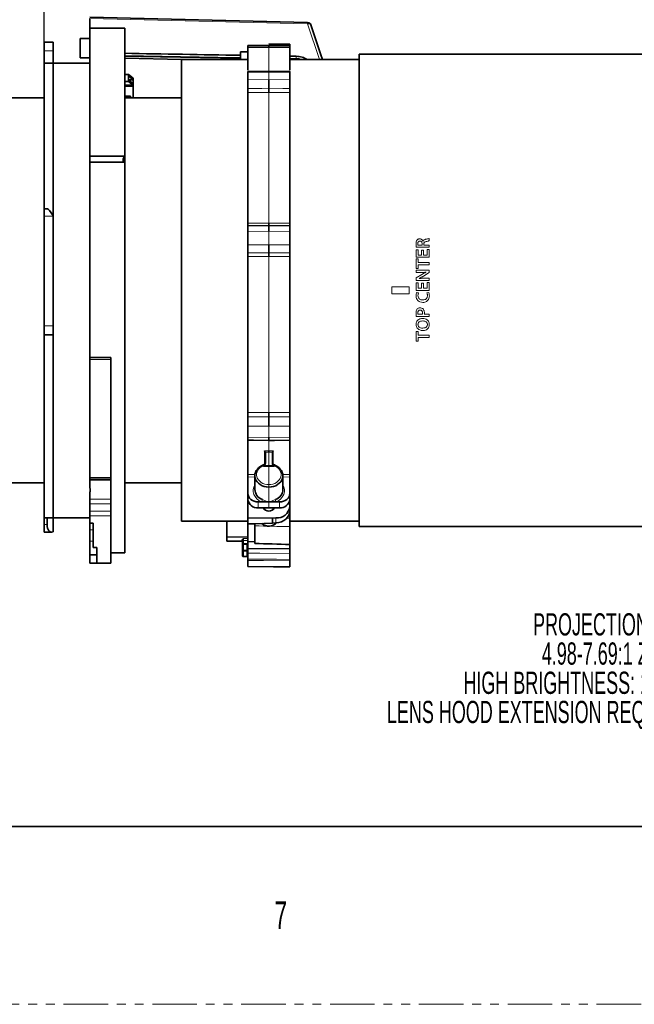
# Model space of a CAD drawing. Header units: millimetres. Extents: x 0 to 1118, y 0 to 864.
# Tile 2 of 96: x 172 to 259, y 0 to 141. Entities that reach past the tile are written whole.
import ezdxf

# ---------------------------------------------------------------- set-up
doc = ezdxf.new("R2010")
doc.units = ezdxf.units.MM
doc.linetypes.add('PHANTOM', pattern=[12.7, 6.35, -1.27, 1.27, -1.27, 1.27, -1.27])
doc.layers.add('ALPHAREV', color=7, linetype='Continuous', lineweight=25)
doc.styles.add('SLDTEXTSTYLE0', font='TXT', dxfattribs={"width": 0.605})
doc.styles.add('SLDTEXTSTYLE1', font='TXT', dxfattribs={"width": 0.6})
doc.dimstyles.new('SLDDIMSTYLE0', dxfattribs={"dimtxt": 3.175, "dimasz": 4.572, "dimexe": 0, "dimexo": 0.0625, "dimgap": 0.79375, "dimtad": 0, "dimtih": 1, "dimtoh": 1, "dimdec": 0, "dimlfac": 2, "dimrnd": 1e-09, "dimzin": 12, "dimdsep": 46, "dimtxsty": 'SLDTEXTSTYLE0', "dimsah": 1, "dimcen": 0.09, "dimadec": 0, "dimazin": 3, "dimtfac": 1, "dimtofl": 0, "dimtmove": 0, "dimatfit": 3, "dimfxl": 1, "dimfrac": 2, "dimtolj": 1, "dimtzin": 12, "dimarcsym": 0})

# ---------------------------------------------------------------- blocks, each defined once
blk = doc.blocks.new('_D_30')
at = {"layer": 'ALPHAREV'}
for p, q in [((174.99, 114.25), (174.99, 176.3)), ((354.18, 177.14), (353.09, 177.14)), ((353.09, 177.14), (353.09, 172.26)), ((365.09, 177.14), (366.19, 177.14)), ((366.19, 177.14), (366.19, 172.26)), ((537.01, 168), (537.01, 176.3)), ((174.99, 174.7), (343.99, 174.7)), ((537.01, 174.7), (368, 174.7)), ((353.09, 172.26), (354.18, 172.26)), ((366.19, 172.26), (365.09, 172.26))]:
    blk.add_line(p, q, dxfattribs=at)
for points in [[(174.99, 174.7), (179.56, 173.94), (179.56, 175.46)], [(537.01, 174.7), (532.44, 175.46), (532.44, 173.94)]]:
    blk.add_solid(points, dxfattribs=at)
at = {"layer": 'ALPHAREV', "char_height": 3.175, "attachment_point": 1, "style": 'SLDTEXTSTYLE0'}
for s, insert in [('724', (344.72, 176.36)), ('28.51', (354.18, 176.36))]:
    blk.add_mtext(s, dxfattribs=dict(at, insert=insert))
blk = doc.blocks.new('_D_31')
at = {"layer": 'ALPHAREV'}
for p, q in [((311.09, 183.39), (310, 183.39)), ((310, 183.39), (310, 178.51)), ((322.01, 183.39), (323.1, 183.39)), ((323.1, 183.39), (323.1, 178.51)), ((88.81, 120.63), (88.81, 182.55)), ((537.01, 168), (537.01, 182.55)), ((88.81, 180.95), (300.91, 180.95)), ((537.01, 180.95), (324.92, 180.95)), ((310, 178.51), (311.09, 178.51)), ((323.1, 178.51), (322.01, 178.51))]:
    blk.add_line(p, q, dxfattribs=at)
for points in [[(88.81, 180.95), (93.38, 180.19), (93.38, 181.71)], [(537.01, 180.95), (532.44, 181.71), (532.44, 180.19)]]:
    blk.add_solid(points, dxfattribs=at)
at = {"layer": 'ALPHAREV', "char_height": 3.175, "attachment_point": 1, "style": 'SLDTEXTSTYLE0'}
for s, insert in [('896', (301.63, 182.61)), ('35.29', (311.09, 182.61))]:
    blk.add_mtext(s, dxfattribs=dict(at, insert=insert))
blk = doc.blocks.new('SW_NOTE_0_12')
at = {"layer": 'ALPHAREV', "color": 0, "char_height": 3.175, "attachment_point": 2, "style": 'SLDTEXTSTYLE0'}
for s, insert in [('PROJECTION LENS', (21.13, 4.09)), ('4.98-7.69:1 ZOOM', (21.1, -0.08)), ('HIGH BRIGHTNESS: 144-109101-XX', (20.81, -4.26)), ('LENS HOOD EXTENSION REQUIRED: 163-167105-XX', (20.44, -8.43))]:
    blk.add_mtext(s, dxfattribs=dict(at, insert=insert))

msp = doc.modelspace()

# ---------------------------------------------------------------- linework, layer by layer
at = {"color": 7, "linetype": 'Continuous', "lineweight": 35}
for p, q in [((212.68, 140.32), (181.54, 141.08)), ((181.54, 140.89), (181.54, 139.53)), ((186.54, 139.53), (181.54, 139.53)), ((181.54, 121.21), (181.54, 139.53)), ((186.54, 121.21), (186.54, 139.53)), ((181.54, 138.02), (180.18, 138.02)), ((180.18, 138.02), (180.18, 135.27)), ((176.29, 137.52), (174.99, 137.52)), ((174.99, 136.27), (174.99, 137.52)), ((176.29, 137.52), (176.29, 136.27)), ((207.14, 137.07), (204.14, 137.04)), ((207.14, 136.8), (204.14, 136.78)), ((204.14, 133.49), (204.14, 136.78)), ((210.14, 137.24), (207.14, 137.27)), ((210.14, 137.04), (207.14, 137.07)), ((210.14, 136.78), (207.14, 136.8)), ((210.14, 137.09), (210.14, 137.21)), ((210.14, 133.53), (210.14, 136.78)), ((174.99, 134.53), (174.99, 136.27)), ((176.29, 134.53), (176.29, 136.27)), ((180.18, 135.27), (181.54, 135.27)), ((186.54, 135.23), (194.7, 135.03)), ((204.14, 136.15), (203.06, 136.14)), ((203.06, 134.99), (203.06, 136.14)), ((210.14, 135.1), (211.05, 135.09)), ((267.76, 135.78), (220.06, 135.78)), ((220.06, 135.78), (220.06, 68.28)), ((176.29, 134.53), (174.99, 134.53)), ((174.99, 113.71), (174.99, 134.53)), ((181.54, 134.53), (176.29, 134.53)), ((176.29, 112.71), (176.29, 134.53)), ((204.14, 135.03), (194.66, 135.03)), ((194.66, 135.03), (194.66, 69.03)), ((220.06, 135.03), (210.14, 135.03)), ((186.54, 132.9), (187.06, 132.9)), ((187.06, 132.9), (187.06, 132.7)), ((187.06, 132.9), (187.76, 132.34)), ((187.06, 132.7), (187.06, 132.11)), ((187.06, 132.7), (187.76, 132.13)), ((187.76, 132.34), (187.76, 132.13)), ((207.14, 133.35), (204.14, 133.32)), ((204.14, 133.17), (204.14, 132.14)), ((210.14, 133.32), (207.14, 133.35)), ((210.14, 133.17), (210.14, 132.14)), ((187.06, 131.9), (186.54, 131.9)), ((186.54, 131.35), (187.75, 131.35)), ((187.75, 131.2), (186.54, 131.2)), ((187.06, 132.13), (187.76, 132.13)), ((187.06, 132.11), (187.06, 131.9)), ((187.76, 131.54), (187.06, 132.11)), ((187.75, 131.35), (187.06, 131.9)), ((187.75, 131.35), (187.75, 131.2)), ((187.75, 131.2), (187.76, 131.19)), ((187.76, 132.13), (187.76, 131.54)), ((187.76, 131.19), (187.76, 131.54)), ((187.76, 131.19), (187.76, 129.53)), ((174.99, 129.53), (133.03, 129.53)), ((186.54, 129.8), (187.34, 129.8)), ((186.54, 129.65), (187.34, 129.65)), ((194.66, 129.53), (186.54, 129.53)), ((187.34, 129.8), (187.34, 129.65)), ((187.34, 129.65), (187.34, 129.53)), ((204.14, 111.63), (204.14, 130.3)), ((210.14, 111.63), (210.14, 130.3)), ((181.54, 121.21), (186.54, 121.21)), ((181.54, 120.35), (181.54, 121.21)), ((186.54, 121.21), (186.54, 120.35)), ((181.54, 92.45), (181.54, 120.35)), ((186.54, 120.35), (181.54, 120.35)), ((186.54, 64.53), (186.54, 120.35)), ((175.47, 113.71), (174.99, 113.71)), ((174.99, 112.65), (174.99, 113.71)), ((174.99, 112.65), (174.99, 96.97)), ((176.29, 112.71), (176.29, 112.65)), ((176.29, 112.65), (176.29, 96.97)), ((207.14, 111.3), (204.14, 111.27)), ((210.14, 111.27), (207.14, 111.3)), ((204.14, 110.47), (204.14, 108.56)), ((210.14, 110.47), (210.14, 108.56)), ((204.14, 84.57), (204.14, 106.88)), ((210.14, 84.57), (210.14, 106.88)), ((174.99, 95.68), (174.99, 96.97)), ((176.29, 96.97), (176.29, 95.68)), ((174.99, 95.68), (176.29, 95.68)), ((174.99, 69.53), (174.99, 95.68)), ((176.29, 69.53), (176.29, 95.68)), ((184.54, 92.45), (181.54, 92.45)), ((181.54, 92.16), (181.54, 92.45)), ((181.54, 92.16), (181.54, 75.24)), ((184.54, 71.31), (184.54, 92.45)), ((204.14, 82.65), (204.14, 81.05)), ((210.14, 82.65), (210.14, 81.05)), ((204.14, 75.7), (204.14, 80.59)), ((210.14, 75.7), (210.14, 80.59)), ((206.63, 78.91), (206.64, 78.85)), ((206.64, 77.31), (206.64, 78.85)), ((207.64, 78.85), (207.64, 78.91)), ((207.64, 77.31), (207.64, 78.85)), ((206.63, 77.26), (206.61, 77.19)), ((206.64, 77.31), (206.63, 77.26)), ((207.14, 77), (207.14, 76.88)), ((207.65, 77.26), (207.64, 77.31)), ((207.67, 77.19), (207.65, 77.26)), ((181.54, 74.94), (181.54, 75.24)), ((184.54, 75.24), (181.54, 75.24)), ((184.54, 74.94), (181.54, 74.94)), ((181.54, 74.94), (181.54, 73.85)), ((204.14, 73.03), (204.14, 75.37)), ((205.14, 75.55), (205.14, 73.57)), ((209.14, 73.57), (209.14, 75.55)), ((210.14, 75.37), (210.14, 73.03)), ((133.03, 74.53), (174.99, 74.53)), ((181.54, 73.18), (181.54, 72.21)), ((186.54, 74.53), (194.66, 74.53)), ((204.14, 74.06), (204.14, 74.06)), ((210.14, 74.06), (210.14, 74.06)), ((181.54, 71.52), (181.54, 72.21)), ((204.14, 72.18), (204.14, 73.03)), ((204.14, 69.53), (204.14, 72.18)), ((205.62, 71.8), (206.09, 71.8)), ((206.09, 71.8), (207.14, 71.8)), ((207.14, 71.8), (208.18, 71.8)), ((208.18, 71.8), (208.65, 71.8)), ((210.14, 73.03), (210.14, 72.18)), ((210.14, 71.15), (210.14, 72.18)), ((181.54, 71.52), (181.54, 70.5)), ((181.54, 69.8), (181.54, 70.5)), ((184.54, 71.31), (184.54, 70.5)), ((184.54, 70.5), (184.54, 69.8)), ((205.62, 70.95), (207.14, 70.94)), ((206.51, 70.95), (206.51, 70.72)), ((207.14, 70.94), (208.65, 70.95)), ((207.76, 70.72), (207.76, 70.95)), ((210.14, 71.15), (210.14, 70.54)), ((210.14, 69.48), (210.14, 70.54)), ((174.99, 69.53), (176.29, 69.53)), ((174.99, 68.58), (174.99, 69.53)), ((175.42, 68.58), (175.42, 69.53)), ((176.29, 69.53), (181.54, 69.53)), ((176.29, 69.53), (176.29, 67.53)), ((181.54, 69.8), (181.54, 68.78)), ((184.54, 69.8), (184.54, 63.03)), ((194.66, 69.03), (204.14, 69.03)), ((201.14, 66.77), (201.14, 69.03)), ((204.14, 69.53), (207.66, 69.5)), ((204.14, 68.67), (204.14, 69.53)), ((207.66, 69.5), (208.15, 69.51)), ((207.66, 69.5), (207.66, 68.77)), ((210.14, 69.03), (220.06, 69.03)), ((174.99, 67.48), (174.99, 68.58)), ((181.54, 68.78), (182.04, 68.78)), ((181.54, 68.78), (181.54, 67.83)), ((181.54, 66.2), (181.54, 67.83)), ((182.04, 65.3), (182.04, 68.78)), ((204.14, 68.67), (205.14, 68.66)), ((204.14, 68.67), (204.14, 66.13)), ((205.14, 68.66), (207.66, 68.77)), ((205.14, 68.66), (205.14, 66.12)), ((207.66, 68.77), (208.15, 68.8)), ((210.14, 65.71), (210.14, 68.27)), ((220.06, 68.28), (267.76, 68.28)), ((174.99, 67.48), (176.05, 67.48)), ((181.54, 66.2), (181.54, 64.26)), ((204.14, 66.79), (201.14, 66.77)), ((201.14, 66.19), (201.14, 66.77)), ((201.14, 66.19), (203.26, 66.17)), ((203.39, 65.69), (203.39, 66.15)), ((182.54, 65.3), (182.04, 65.3)), ((182.54, 63.03), (182.54, 65.3)), ((203.39, 64.88), (203.39, 65.69)), ((203.39, 64.11), (203.39, 64.88)), ((204.01, 65.82), (203.51, 65.82)), ((204.03, 65.82), (204.01, 65.82)), ((204.01, 65.82), (204.01, 65.82)), ((204.14, 66.13), (205.14, 66.12)), ((204.14, 65.15), (204.14, 66.13)), ((204.14, 65.15), (210.14, 65.11)), ((205.14, 66.12), (205.14, 65.88)), ((210.14, 65.11), (210.14, 65.71)), ((181.54, 64.26), (182.54, 64.26)), ((181.54, 64.26), (181.54, 64.26)), ((181.54, 64.26), (181.54, 63.05)), ((184.54, 64.53), (186.54, 64.53)), ((203.51, 63.99), (204.01, 63.98)), ((204.14, 64.48), (204.14, 63.63)), ((204.14, 63.45), (204.14, 62.55)), ((210.14, 64.44), (210.14, 63.58)), ((210.14, 63.4), (210.14, 62.5)), ((182.54, 63.05), (181.54, 63.05)), ((182.54, 63.03), (184.54, 63.03)), ((204.14, 62.55), (210.14, 62.5)), ((204.14, 62.55), (204.14, 62.55)), ((210.14, 62.5), (210.14, 62.5)), ((12.7, 25.4), (1104.9, 25.4))]:
    msp.add_line(p, q, dxfattribs=at)
at = {"color": 7, "linetype": 'Continuous', "lineweight": 18}
for p, q in [((212.68, 140.13), (181.54, 140.89)), ((214.38, 135.03), (212.68, 140.13)), ((207.14, 136.8), (207.14, 133.39)), ((176.29, 136.27), (174.99, 136.27)), ((210.14, 135.21), (211.06, 135.19)), ((211.25, 135.07), (210.14, 135.09)), ((211.06, 135.19), (211.06, 135.49)), ((207.14, 133.21), (204.14, 133.17)), ((210.14, 133.17), (207.14, 133.21)), ((207.14, 132.15), (207.14, 133.21)), ((204.14, 132.14), (207.14, 132.15)), ((207.14, 132.15), (210.14, 132.14)), ((207.14, 130.3), (207.14, 111.66)), ((176.29, 112.65), (174.99, 112.65)), ((207.14, 110.5), (204.14, 110.47)), ((207.14, 108.54), (207.14, 110.5)), ((210.14, 110.47), (207.14, 110.5)), ((204.14, 108.56), (207.14, 108.54)), ((207.14, 108.54), (210.14, 108.56)), ((228.45, 108.51), (229.05, 108.51)), ((229.05, 108.51), (229.05, 108.71)), ((229.17, 109.07), (229.18, 109.07)), ((229.3, 108.68), (229.3, 108.51)), ((229.3, 108.51), (230.06, 108.51)), ((230.06, 109.47), (230.06, 109.13)), ((230.06, 108.51), (230.06, 108.19)), ((228.21, 107.83), (228.48, 107.83)), ((228.21, 106.76), (228.21, 107.83)), ((230.06, 108.19), (228.22, 108.19)), ((228.48, 107.83), (228.48, 107.09)), ((228.48, 107.09), (228.97, 107.09)), ((228.97, 107.79), (229.25, 107.79)), ((228.97, 107.09), (228.97, 107.79)), ((229.25, 107.79), (229.25, 107.09)), ((229.25, 107.09), (229.78, 107.09)), ((229.78, 107.87), (230.06, 107.87)), ((229.78, 107.09), (229.78, 107.87)), ((230.06, 107.87), (230.06, 106.76)), ((207.14, 106.86), (207.14, 84.57)), ((230.06, 106.76), (228.21, 106.76)), ((228.21, 106.53), (228.48, 106.53)), ((228.21, 105.14), (228.21, 106.53)), ((228.48, 106.53), (228.48, 106)), ((228.48, 106), (230.06, 106)), ((228.48, 105.67), (228.48, 105.14)), ((230.06, 105.67), (228.48, 105.67)), ((230.06, 106), (230.06, 105.67)), ((228.48, 105.14), (228.21, 105.14)), ((228.21, 104.9), (230.06, 104.9)), ((228.21, 104.6), (228.21, 104.9)), ((228.86, 104.6), (228.21, 104.6)), ((228.21, 103.83), (229.01, 104.31)), ((230.06, 104.57), (229.25, 104.08)), ((229.63, 104.63), (229.63, 104.63)), ((230.06, 104.9), (230.06, 104.57)), ((228.21, 103.46), (228.21, 103.83)), ((230.06, 103.46), (228.21, 103.46)), ((228.21, 103.1), (228.48, 103.1)), ((228.21, 102.04), (228.21, 103.1)), ((228.48, 103.1), (228.48, 102.36)), ((228.61, 103.75), (228.61, 103.74)), ((228.97, 103.06), (229.25, 103.06)), ((228.97, 102.36), (228.97, 103.06)), ((229.25, 103.06), (229.25, 102.36)), ((229.4, 103.76), (230.06, 103.76)), ((229.78, 103.14), (230.06, 103.14)), ((229.78, 102.36), (229.78, 103.14)), ((230.06, 103.76), (230.06, 103.46)), ((230.06, 103.14), (230.06, 102.04)), ((227.21, 102.53), (224.71, 102.53)), ((224.71, 102.53), (224.71, 101.53)), ((224.71, 101.53), (227.21, 101.53)), ((227.21, 101.53), (227.21, 102.53)), ((230.06, 102.04), (228.21, 102.04)), ((228.26, 101.74), (228.53, 101.67)), ((228.48, 102.36), (228.97, 102.36)), ((229.25, 102.36), (229.78, 102.36)), ((229.74, 101.67), (230, 101.73)), ((228.45, 98.65), (229.11, 98.65)), ((229.36, 98.65), (230.06, 98.65)), ((230.06, 98.65), (230.06, 98.32)), ((228.18, 97.16), (228.18, 97.16)), ((230.06, 98.32), (228.22, 98.32)), ((228.46, 97.16), (228.46, 97.16)), ((174.99, 96.97), (176.29, 96.97)), ((228.21, 96.16), (228.48, 96.16)), ((228.21, 94.77), (228.21, 96.16)), ((228.48, 96.16), (228.48, 95.63)), ((228.48, 94.77), (228.21, 94.77)), ((228.48, 95.63), (230.06, 95.63)), ((228.48, 95.3), (228.48, 94.77)), ((230.06, 95.3), (228.48, 95.3)), ((230.06, 95.63), (230.06, 95.3)), ((184.54, 92.16), (181.54, 92.16)), ((207.14, 82.65), (204.14, 82.65)), ((210.14, 82.65), (207.14, 82.65)), ((207.14, 81.01), (207.14, 82.65)), ((204.14, 81.05), (207.14, 81.01)), ((207.14, 81.01), (210.14, 81.05)), ((207.14, 80.56), (207.14, 79.1)), ((206.51, 77.2), (206.51, 79.1)), ((207.14, 77), (207.14, 78.91)), ((207.76, 79.1), (207.76, 77.2)), ((206.39, 76.88), (206.39, 77)), ((207.14, 76.88), (206.39, 76.88)), ((206.51, 77), (207.14, 77)), ((207.14, 77), (207.76, 77)), ((207.88, 76.88), (207.14, 76.88)), ((207.14, 76.88), (207.14, 74.27)), ((207.88, 77), (207.88, 76.88)), ((205.14, 75.36), (204.14, 75.37)), ((209.13, 75.7), (210.14, 75.7)), ((210.14, 75.37), (209.14, 75.36)), ((207.14, 71.81), (207.14, 73.92)), ((181.54, 72.21), (184.54, 72.21)), ((205.62, 71.8), (205.62, 70.95)), ((207.14, 70.94), (207.14, 71.8)), ((208.65, 70.95), (208.65, 71.8)), ((184.54, 71.52), (181.54, 71.52)), ((181.54, 70.5), (184.54, 70.5)), ((184.54, 69.8), (181.54, 69.8)), ((208.15, 68.8), (208.15, 69.51)), ((209.62, 69.49), (210.14, 69.48)), ((174.99, 68.58), (175.42, 68.58)), ((181.54, 67.83), (182.04, 67.83)), ((182.04, 66.2), (181.54, 66.2)), ((203.26, 66.17), (203.26, 66.23)), ((203.51, 66.57), (204.14, 66.58)), ((203.51, 66.27), (203.51, 65.73)), ((204.01, 65.73), (203.51, 65.72)), ((203.51, 65.72), (203.51, 64.91)), ((203.51, 64.76), (203.51, 63.99)), ((204.01, 64.91), (204.01, 65.73)), ((204.01, 63.98), (204.01, 64.75)), ((181.54, 64.26), (182.54, 64.26))]:
    msp.add_line(p, q, dxfattribs=at)
at = {"color": 7, "linetype": 'PHANTOM', "lineweight": 18}
msp.add_line((0, 0), (1117.6, 0), dxfattribs=at)
at = {"color": 7, "linetype": 'Continuous', "lineweight": 18, "flags": 128}
for points in [[(213.14, 139.98), (213.14, 139.98), (213.11, 140.03), (213.07, 140.08), (213.01, 140.11), (212.94, 140.13), (212.86, 140.14), (212.77, 140.14), (212.68, 140.13)], [(210.14, 137.21), (208.64, 137.23), (207.14, 137.24)], [(186.54, 135.62), (202.53, 135.34), (203.06, 135.33)], [(207.14, 130.91), (206.14, 130.9), (204.14, 130.9)], [(210.14, 130.9), (209.14, 130.9), (207.14, 130.91)], [(207.14, 130.3), (206.14, 130.3), (204.14, 130.3)], [(210.14, 130.3), (209.14, 130.3), (207.14, 130.3)], [(204.14, 111.63), (205.14, 111.64), (207.14, 111.66)], [(207.14, 111.66), (208.14, 111.65), (210.14, 111.63)], [(207.14, 107.4), (206.14, 107.4), (204.14, 107.42)], [(210.14, 107.42), (209.14, 107.41), (207.14, 107.4)], [(207.14, 106.86), (206.14, 106.87), (204.14, 106.88)], [(210.14, 106.88), (209.14, 106.87), (207.14, 106.86)], [(204.14, 84.57), (205.14, 84.57), (207.14, 84.57)], [(207.14, 84.57), (208.14, 84.57), (210.14, 84.57)], [(204.14, 83.95), (205.14, 83.95), (207.14, 83.95)], [(207.14, 83.95), (208.14, 83.95), (210.14, 83.95)], [(207.14, 80.56), (206.14, 80.57), (204.14, 80.59)], [(210.14, 80.59), (209.14, 80.58), (207.14, 80.56)], [(206.51, 79.1), (206.64, 79.1), (207.14, 79.1)], [(207.14, 78.91), (206.89, 78.91), (206.64, 78.91), (206.63, 78.91)], [(207.14, 79.1), (207.64, 79.1), (207.76, 79.1)], [(207.64, 78.91), (207.64, 78.91), (207.39, 78.91), (207.14, 78.91)], [(206.39, 77), (206.37, 77.03), (206.35, 77.06), (206.33, 77.08), (206.31, 77.09), (206.3, 77.09), (206.3, 77.09)], [(207.88, 77), (207.91, 77.03), (207.92, 77.06), (207.94, 77.08), (207.96, 77.09), (207.97, 77.09), (207.97, 77.09)], [(204.14, 75.7), (204.64, 75.7), (205.18, 75.7)], [(204.14, 66.27), (203.89, 66.27), (203.51, 66.27)], [(203.51, 64.91), (203.76, 64.91), (204.01, 64.91)], [(204.01, 64.75), (203.76, 64.76), (203.51, 64.76)], [(210.14, 64.44), (205.86, 64.47), (204.14, 64.48)], [(204.14, 63.63), (208.23, 63.6), (210.14, 63.58)], [(210.14, 63.4), (206.36, 63.43), (204.14, 63.45)]]:
    msp.add_lwpolyline(points, dxfattribs=at)
at = {"color": 7, "linetype": 'Continuous', "lineweight": 35, "flags": 128}
for points in [[(214.8, 135.03), (214.57, 135.7), (213.14, 139.98)], [(186.54, 135.52), (188.8, 135.48), (203.06, 135.23)], [(204.14, 80.62), (204.93, 80.61), (207.14, 80.58)], [(207.14, 80.58), (207.93, 80.59), (210.14, 80.62)], [(204.14, 62.55), (207.81, 62.52), (210.14, 62.5)]]:
    msp.add_lwpolyline(points, dxfattribs=at)
at = {"color": 7, "linetype": 'Continuous', "lineweight": 35}
for centre, radius, start, end in [((212.67, 139.82), 0.5, 18.4784, 88.5953), ((206.33, 77.05), 0.0459, 127.1542, 194.3574), ((206.51, 77.34), 0.125, 306.9501, 359.9931), ((207.76, 77.34), 0.125, 180.0069, 232.9774), ((207.94, 77.05), 0.0461, 345.7061, 52.6049), ((205.51, 72.33), 1.38, 186.1823, 274.6817), ((208.76, 72.33), 1.38, 265.3183, 353.8177), ((207.14, 71.39), 0.911, 209.1219, 330.4594), ((208.3, 71.34), 1.84, 265.3183, 353.8177), ((207.13, 69.87), 1.54, 229.7561, 316.368), ((203.51, 65.69), 0.125, 90.5852, 180), ((203.51, 64.88), 0.124, 180.5837, 270.0854), ((203.51, 64.11), 0.125, 180, 269.5), ((204.01, 63.86), 0.125, 360, 89.5)]:
    msp.add_arc(centre, radius, start, end, dxfattribs=at)
at = {"color": 7, "linetype": 'Continuous', "lineweight": 18}
for centre, radius, start, end in [((202.28, 140.41), 10.4, 358.4349, 359.5327), ((209.88, 135.19), 1.18, 355.063, 0.0267), ((205.5, 72.2), 0.712, 326.6356, 354.619), ((208.78, 72.2), 0.712, 185.381, 213.3644), ((203.29, 66.09), 0.147, 49.4531, 101.2818), ((203.51, 66.14), 0.123, 89.5671, 179.0583), ((203.48, 65.57), 0.153, 79.1127, 128.3163), ((203.48, 64.76), 0.153, 79.1127, 128.3163), ((206.3, 65.78), 2.79, 179.1379, 181.0871), ((208.96, 64.83), 5.45, 179.1971, 180.8029), ((206.93, 65.78), 2.92, 179.1934, 181.0522), ((209.46, 64.83), 5.45, 179.1973, 180.8027)]:
    msp.add_arc(centre, radius, start, end, dxfattribs=at)
at = {"color": 7, "linetype": 'Continuous', "lineweight": 35}
for centre, major_axis, ratio, start_param, end_param in [((-1360.91, 118.69), (3173.89, -33.32), 0.012077, 1.055662, 1.061636), ((-1360.91, 118.69), (3173.89, -33.32), 0.012077, 1.052765, 1.053099), ((186.91, 120.97), (0.541, 0.541), 0.57735, 1.690699, 3.545289), ((176.29, 112.21), (-0.84, 1.49), 0.147696, 4.97018, 6.200637), ((207.14, 75.56), (2, 0.03), 0.819104, 2.000047, 4.701486), ((206.39, 77.02), (0.238, 0.239), 0.319117, 4.411318, 4.934897), ((206.39, 77.43), (-0.002, 0.498), 0.501875, 3.664306, 4.199053), ((207.14, 75.56), (2, -0.03), 0.819104, 4.723292, 7.424731), ((207.89, 77.43), (0.002, 0.498), 0.501875, 2.084132, 2.61888), ((207.89, 77.02), (-0.238, 0.239), 0.319117, 1.348289, 1.871867), ((207.14, 73.58), (2, 0.03), 0.819073, 3.127577, 4.214348), ((207.14, 73.58), (2, -0.03), 0.819073, 5.21043, 6.297201), ((205.64, 73.03), (1.5, 0.02), 0.81909, 3.129133, 4.691203), ((208.64, 73.03), (1.5, -0.02), 0.81909, 4.733575, 6.295645), ((207.14, 70.43), (0.832, 0.125), 0.813022, 2.291591, 2.418107), ((207.14, 70.43), (0.832, 0.125), 0.813022, 0.419144, 0.660228), ((208.14, 70.44), (1.99, 0.3), 0.813023, 4.59957, 6.16164), ((176.29, 68.98), (0.33, 1.49), 0.538071, 1.959262, 3.530058), ((271.85, 101.03), (441.1, -10.06), 0.084043, 4.562473, 4.57393)]:
    msp.add_ellipse(centre, major_axis=major_axis, ratio=ratio, start_param=start_param, end_param=end_param, dxfattribs=at)
at = {"color": 7, "linetype": 'Continuous', "lineweight": 18}
for centre, major_axis, ratio, start_param, end_param in [((207.13, 75.71), (1.75, 0.03), 0.81909, 1.99849, 4.701176), ((207.14, 75.71), (1.75, -0.03), 0.81909, 4.723602, 7.426288), ((207.14, 73.44), (2.25, 0.03), 0.81909, 2.655372, 4.215905), ((207.13, 73.44), (2.25, -0.03), 0.81909, 5.208873, 6.769406), ((198.7, 102.69), (406.4, -9.27), 0.084043, 4.730138, 4.742444)]:
    msp.add_ellipse(centre, major_axis=major_axis, ratio=ratio, start_param=start_param, end_param=end_param, dxfattribs=at)
at = {"color": 7, "linetype": 'Continuous', "lineweight": 35}
for points, knots in [([(204.14, 136.78), (204.14, 136.83), (204.14, 136.95), (204.14, 137.04), (204.14, 137.03), (204.14, 137.02)], [0, 0, 0, 0, 0.333468, 0.79725, 1, 1, 1, 1]), ([(207.14, 137.06), (207.14, 137.06), (207.14, 137.07), (207.14, 136.98), (207.14, 136.86), (207.14, 136.8)], [0, 0, 0, 0, 0.201783, 0.659589, 1, 1, 1, 1]), ([(210.14, 137.03), (210.14, 137.03), (210.14, 137.05), (210.14, 136.97), (210.14, 136.84), (210.14, 136.78)], [0, 0, 0, 0, 0.101942, 0.558938, 1, 1, 1, 1]), ([(211.05, 135.08), (211.07, 135.08), (211.23, 135.1), (211.39, 135.06), (211.53, 135.03)], [0, 0, 0, 0, 0.101782, 1, 1, 1, 1]), ([(211.06, 135.49), (211.34, 135.46), (211.9, 135.42), (212.37, 135.16), (212.6, 135.03)], [0, 0, 0, 0, 0.50499, 1, 1, 1, 1]), ([(204.14, 133.17), (204.14, 133.22), (204.14, 133.31), (204.14, 133.31), (204.14, 133.31)], [0, 0, 0, 0, 0.610192, 1, 1, 1, 1]), ([(207.14, 133.34), (207.14, 133.34), (207.14, 133.35), (207.14, 133.26), (207.14, 133.21)], [0, 0, 0, 0, 0.389808, 1, 1, 1, 1]), ([(210.14, 133.3), (210.14, 133.31), (210.14, 133.32), (210.14, 133.25), (210.14, 133.18), (210.14, 133.17)], [0, 0, 0, 0, 0.2589739, 0.8691313, 1, 1, 1, 1]), ([(204.14, 130.9), (204.14, 131.01), (204.14, 131.22), (204.14, 131.57), (204.14, 131.87), (204.14, 132.06), (204.14, 132.13), (204.14, 132.14)], [0, 0, 0, 0, 0.23728, 0.474561, 0.711834, 0.949109, 1, 1, 1, 1]), ([(204.14, 130.3), (204.14, 130.33), (204.14, 130.41), (204.14, 130.57), (204.14, 130.74), (204.14, 130.85), (204.14, 130.9), (204.14, 130.9)], [0, 0, 0, 0, 0.249711, 0.499423, 0.749125, 0.998825, 1, 1, 1, 1]), ([(207.14, 132.15), (207.14, 132.14), (207.14, 132.06), (207.14, 131.88), (207.14, 131.57), (207.14, 131.23), (207.14, 131.01), (207.14, 130.91)], [0, 0, 0, 0, 0.0517, 0.288772, 0.525843, 0.762922, 1, 1, 1, 1]), ([(207.14, 130.3), (207.14, 130.32), (207.14, 130.37), (207.14, 130.48), (207.14, 130.65), (207.14, 130.79), (207.14, 130.88), (207.14, 130.91)], [0, 0, 0, 0, 0.111455, 0.360842, 0.610232, 0.859631, 1, 1, 1, 1]), ([(210.14, 132.14), (210.14, 132.07), (210.14, 131.94), (210.14, 131.63), (210.14, 131.3), (210.14, 131.05), (210.14, 130.92), (210.14, 130.9)], [0, 0, 0, 0, 0.237286, 0.474572, 0.711849, 0.949121, 1, 1, 1, 1]), ([(210.14, 130.9), (210.14, 130.87), (210.14, 130.79), (210.14, 130.64), (210.14, 130.48), (210.14, 130.36), (210.14, 130.31), (210.14, 130.3)], [0, 0, 0, 0, 0.139529, 0.389022, 0.638506, 0.887987, 1, 1, 1, 1]), ([(204.14, 111.27), (204.14, 111.27), (204.14, 111.27), (204.14, 111.31), (204.14, 111.42), (204.14, 111.53), (204.14, 111.61), (204.14, 111.63)], [0, 0, 0, 0, 0.089266, 0.353333, 0.61739, 0.881444, 1, 1, 1, 1]), ([(204.14, 110.47), (204.14, 110.58), (204.14, 110.8), (204.14, 111.05), (204.14, 111.22), (204.14, 111.27), (204.14, 111.27), (204.14, 111.27)], [0, 0, 0, 0, 0.237286, 0.474572, 0.711849, 0.949121, 1, 1, 1, 1]), ([(207.14, 111.3), (207.14, 111.3), (207.14, 111.3), (207.14, 111.31), (207.14, 111.38), (207.14, 111.5), (207.14, 111.61), (207.14, 111.66)], [0, 0, 0, 0, 0.001554, 0.251159, 0.500766, 0.750383, 1, 1, 1, 1]), ([(207.14, 110.5), (207.14, 110.53), (207.14, 110.66), (207.14, 110.89), (207.14, 111.13), (207.14, 111.28), (207.14, 111.29), (207.14, 111.3)], [0, 0, 0, 0, 0.0517, 0.288772, 0.525843, 0.762922, 1, 1, 1, 1]), ([(210.14, 111.63), (210.14, 111.58), (210.14, 111.47), (210.14, 111.35), (210.14, 111.28), (210.14, 111.27), (210.14, 111.27), (210.14, 111.27)], [0, 0, 0, 0, 0.249711, 0.499423, 0.749125, 0.998825, 1, 1, 1, 1]), ([(210.14, 111.27), (210.14, 111.26), (210.14, 111.25), (210.14, 111.1), (210.14, 110.86), (210.14, 110.63), (210.14, 110.5), (210.14, 110.47)], [0, 0, 0, 0, 0.23728, 0.474561, 0.711834, 0.949109, 1, 1, 1, 1]), ([(204.14, 107.42), (204.14, 107.47), (204.14, 107.56), (204.14, 107.83), (204.14, 108.15), (204.14, 108.4), (204.14, 108.53), (204.14, 108.56)], [0, 0, 0, 0, 0.23728, 0.474561, 0.711834, 0.949109, 1, 1, 1, 1]), ([(207.14, 108.54), (207.14, 108.51), (207.14, 108.38), (207.14, 108.12), (207.14, 107.81), (207.14, 107.54), (207.14, 107.44), (207.14, 107.4)], [0, 0, 0, 0, 0.0517, 0.288772, 0.525843, 0.762922, 1, 1, 1, 1]), ([(210.14, 108.56), (210.14, 108.44), (210.14, 108.22), (210.14, 107.89), (210.14, 107.62), (210.14, 107.47), (210.14, 107.42), (210.14, 107.42)], [0, 0, 0, 0, 0.2372859, 0.4745722, 0.7118487, 0.9491212, 1, 1, 1, 1]), ([(204.14, 106.88), (204.14, 106.94), (204.14, 107.05), (204.14, 107.21), (204.14, 107.34), (204.14, 107.4), (204.14, 107.42), (204.14, 107.42)], [0, 0, 0, 0, 0.249711, 0.499423, 0.749125, 0.998825, 1, 1, 1, 1]), ([(207.14, 107.4), (207.14, 107.4), (207.14, 107.38), (207.14, 107.32), (207.14, 107.19), (207.14, 107.03), (207.14, 106.92), (207.14, 106.86)], [0, 0, 0, 0, 0.001554, 0.251159, 0.500766, 0.750383, 1, 1, 1, 1]), ([(210.14, 107.42), (210.14, 107.4), (210.14, 107.37), (210.14, 107.27), (210.14, 107.12), (210.14, 106.99), (210.14, 106.91), (210.14, 106.88)], [0, 0, 0, 0, 0.1395286, 0.3890218, 0.6385058, 0.8879868, 1, 1, 1, 1]), ([(204.14, 83.95), (204.14, 83.97), (204.14, 84.03), (204.14, 84.17), (204.14, 84.33), (204.14, 84.47), (204.14, 84.54), (204.14, 84.57)], [0, 0, 0, 0, 0.139529, 0.389022, 0.638506, 0.887987, 1, 1, 1, 1]), ([(207.14, 84.57), (207.14, 84.55), (207.14, 84.48), (207.14, 84.34), (207.14, 84.17), (207.14, 84.04), (207.14, 83.98), (207.14, 83.95)], [0, 0, 0, 0, 0.111455, 0.360842, 0.610232, 0.859631, 1, 1, 1, 1]), ([(210.14, 84.57), (210.14, 84.51), (210.14, 84.41), (210.14, 84.24), (210.14, 84.08), (210.14, 83.98), (210.14, 83.95), (210.14, 83.95)], [0, 0, 0, 0, 0.249711, 0.499423, 0.749125, 0.998825, 1, 1, 1, 1]), ([(204.14, 82.65), (204.14, 82.75), (204.14, 82.94), (204.14, 83.29), (204.14, 83.62), (204.14, 83.83), (204.14, 83.93), (204.14, 83.95)], [0, 0, 0, 0, 0.237286, 0.474572, 0.711849, 0.949121, 1, 1, 1, 1]), ([(207.14, 82.65), (207.14, 82.67), (207.14, 82.79), (207.14, 83.03), (207.14, 83.37), (207.14, 83.7), (207.14, 83.87), (207.14, 83.95)], [0, 0, 0, 0, 0.0517, 0.288772, 0.525843, 0.762922, 1, 1, 1, 1]), ([(210.14, 83.95), (210.14, 83.86), (210.14, 83.69), (210.14, 83.36), (210.14, 83.02), (210.14, 82.78), (210.14, 82.67), (210.14, 82.65)], [0, 0, 0, 0, 0.23728, 0.474561, 0.711834, 0.949109, 1, 1, 1, 1]), ([(204.14, 80.63), (204.14, 80.63), (204.14, 80.63), (204.14, 80.75), (204.14, 80.92), (204.14, 81.03), (204.14, 81.05)], [0, 0, 0, 0, 0.222162, 0.573411, 0.924662, 1, 1, 1, 1]), ([(207.14, 80.59), (207.14, 80.59), (207.14, 80.61), (207.14, 80.75), (207.14, 80.92), (207.14, 81.01)], [0, 0, 0, 0, 0.297291, 0.648646, 1, 1, 1, 1]), ([(210.14, 81.05), (210.14, 80.96), (210.14, 80.79), (210.14, 80.64), (210.14, 80.63), (210.14, 80.63)], [0, 0, 0, 0, 0.351354, 0.702709, 1, 1, 1, 1]), ([(206.51, 79.1), (206.51, 79.1), (206.53, 79.08), (206.56, 79.04), (206.6, 78.98), (206.62, 78.93), (206.63, 78.91)], [0, 0, 0, 0, 0.0093949, 0.3156023, 0.7333928, 1, 1, 1, 1]), ([(207.14, 78.91), (207.14, 78.92), (207.14, 78.96), (207.14, 79.03), (207.14, 79.07), (207.14, 79.1)], [0, 0, 0, 0, 0.1827642, 0.5913822, 1, 1, 1, 1]), ([(207.64, 78.91), (207.65, 78.93), (207.67, 78.98), (207.71, 79.04), (207.75, 79.08), (207.76, 79.1), (207.76, 79.1)], [0, 0, 0, 0, 0.2666072, 0.6843977, 0.9906051, 1, 1, 1, 1]), ([(206.59, 77.24), (206.58, 77.23), (206.55, 77.21), (206.48, 77.17), (206.39, 77.12), (206.33, 77.1), (206.3, 77.09)], [0, 0, 0, 0, 0.129076, 0.389112, 0.731982, 1, 1, 1, 1]), ([(207.97, 77.09), (207.95, 77.1), (207.89, 77.12), (207.79, 77.17), (207.72, 77.21), (207.69, 77.23), (207.69, 77.24)], [0, 0, 0, 0, 0.224468, 0.616258, 0.910896, 1, 1, 1, 1]), ([(204.14, 75.37), (204.14, 75.39), (204.14, 75.44), (204.14, 75.53), (204.14, 75.61), (204.14, 75.67), (204.14, 75.69), (204.14, 75.7)], [0, 0, 0, 0, 0.225999, 0.451998, 0.677989, 0.903977, 1, 1, 1, 1]), ([(210.14, 75.7), (210.14, 75.68), (210.14, 75.64), (210.14, 75.56), (210.14, 75.48), (210.14, 75.41), (210.14, 75.38), (210.14, 75.37)], [0, 0, 0, 0, 0.225999, 0.451998, 0.677989, 0.903977, 1, 1, 1, 1]), ([(181.54, 73.85), (181.58, 73.71), (181.65, 73.48), (181.57, 73.26), (181.54, 73.18)], [0, 0, 0, 0, 0.622449, 1, 1, 1, 1]), ([(207.14, 71.8), (207.14, 71.8), (207.14, 71.81), (207.14, 71.81), (207.14, 71.81)], [0, 0, 0, 0, 0.770128, 1, 1, 1, 1]), ([(210.14, 69.48), (210.14, 69.46), (210.14, 69.4), (210.14, 69.22), (210.14, 68.94), (210.14, 68.61), (210.14, 68.38), (210.14, 68.27)], [0, 0, 0, 0, 0.107867, 0.325784, 0.551754, 0.776963, 1, 1, 1, 1]), ([(203.39, 66.02), (203.39, 66.02), (203.39, 66.04), (203.38, 66.07), (203.36, 66.12), (203.33, 66.15), (203.3, 66.17), (203.27, 66.17), (203.26, 66.17)], [0, 0, 0, 0, 0.006684, 0.240804, 0.517925, 0.717771, 0.858541, 1, 1, 1, 1]), ([(204.14, 64.68), (204.14, 64.68), (204.14, 64.7), (204.13, 64.71), (204.11, 64.73), (204.09, 64.74), (204.06, 64.75), (204.04, 64.75), (204.02, 64.75), (204.01, 64.75), (204.01, 64.75)], [0, 0, 0, 0, 0.006724, 0.403378, 0.457576, 0.731103, 0.866746, 0.914078, 0.983808, 1, 1, 1, 1]), ([(204.14, 65.83), (204.13, 65.83), (204.11, 65.83), (204.07, 65.83), (204.04, 65.82), (204.03, 65.82)], [0, 0, 0, 0, 0.1547396, 0.6922794, 1, 1, 1, 1]), ([(204.14, 64.48), (204.14, 64.54), (204.14, 64.67), (204.14, 64.99), (204.14, 65.15)], [0, 0, 0, 0, 0.4999923, 1, 1, 1, 1]), ([(210.14, 65.11), (210.14, 64.95), (210.14, 64.63), (210.14, 64.5), (210.14, 64.44)], [0, 0, 0, 0, 0.499992, 1, 1, 1, 1]), ([(204.14, 63.45), (204.14, 63.47), (204.14, 63.51), (204.14, 63.57), (204.14, 63.61), (204.14, 63.63), (204.14, 63.63), (204.14, 63.63)], [0, 0, 0, 0, 0.221683, 0.443366, 0.665041, 0.886713, 1, 1, 1, 1]), ([(210.14, 63.58), (210.14, 63.58), (210.14, 63.57), (210.14, 63.54), (210.14, 63.49), (210.14, 63.44), (210.14, 63.41), (210.14, 63.4)], [0, 0, 0, 0, 0.22539, 0.45078, 0.676162, 0.901541, 1, 1, 1, 1])]:
    msp.add_open_spline(points, degree=3, knots=knots, dxfattribs=at)
at = {"color": 7, "linetype": 'Continuous', "lineweight": 18}
for points, knots in [([(211.06, 135.19), (211.24, 135.18), (211.53, 135.17), (211.79, 135.07), (211.89, 135.03)], [0, 0, 0, 0, 0.617136, 1, 1, 1, 1]), ([(228.18, 108.69), (228.19, 108.78), (228.19, 108.92), (228.24, 109.12), (228.3, 109.2), (228.33, 109.25)], [0, 0, 0, 0, 0.478565, 0.731877, 1, 1, 1, 1]), ([(228.22, 108.19), (228.21, 108.27), (228.19, 108.39), (228.18, 108.56), (228.18, 108.64), (228.18, 108.69)], [0, 0, 0, 0, 0.498225, 0.748951, 1, 1, 1, 1]), ([(228.33, 109.25), (228.36, 109.28), (228.44, 109.35), (228.58, 109.4), (228.66, 109.4), (228.7, 109.4)], [0, 0, 0, 0, 0.36172, 0.724738, 1, 1, 1, 1]), ([(228.74, 109.07), (228.7, 109.07), (228.63, 109.07), (228.55, 109.02), (228.48, 108.95), (228.44, 108.85), (228.44, 108.77), (228.43, 108.72)], [0, 0, 0, 0, 0.213225, 0.366935, 0.521068, 0.730764, 1, 1, 1, 1]), ([(228.43, 108.72), (228.43, 108.68), (228.44, 108.63), (228.44, 108.56), (228.45, 108.53), (228.45, 108.51)], [0, 0, 0, 0, 0.498163, 0.748206, 1, 1, 1, 1]), ([(228.7, 109.4), (228.77, 109.39), (228.9, 109.38), (229.04, 109.28), (229.13, 109.18), (229.16, 109.1), (229.17, 109.07)], [0, 0, 0, 0, 0.3384056, 0.6000152, 0.8600511, 1, 1, 1, 1]), ([(229.05, 108.71), (229.04, 108.76), (229.04, 108.85), (228.98, 108.96), (228.91, 109.03), (228.82, 109.07), (228.76, 109.07), (228.74, 109.07)], [0, 0, 0, 0, 0.2908218, 0.4850474, 0.6802837, 0.8550516, 1, 1, 1, 1]), ([(229.18, 109.07), (229.21, 109.12), (229.26, 109.21), (229.39, 109.28), (229.49, 109.31), (229.54, 109.33)], [0, 0, 0, 0, 0.3266587, 0.6661103, 1, 1, 1, 1]), ([(229.62, 109.01), (229.56, 108.99), (229.48, 108.97), (229.38, 108.91), (229.32, 108.84), (229.3, 108.75), (229.3, 108.7), (229.3, 108.68)], [0, 0, 0, 0, 0.33468, 0.507333, 0.681787, 0.879856, 1, 1, 1, 1]), ([(229.54, 109.33), (229.63, 109.35), (229.76, 109.38), (229.93, 109.42), (230.02, 109.45), (230.06, 109.47)], [0, 0, 0, 0, 0.499142, 0.748971, 1, 1, 1, 1]), ([(230.06, 109.13), (230.02, 109.12), (229.95, 109.09), (229.81, 109.05), (229.7, 109.02), (229.62, 109.01)], [0, 0, 0, 0, 0.250611, 0.500536, 1, 1, 1, 1]), ([(229.63, 104.63), (229.57, 104.63), (229.44, 104.62), (229.18, 104.6), (228.99, 104.6), (228.86, 104.6)], [0, 0, 0, 0, 0.250057, 0.500138, 1, 1, 1, 1]), ([(229.01, 104.31), (229.06, 104.34), (229.16, 104.4), (229.31, 104.48), (229.47, 104.56), (229.58, 104.6), (229.63, 104.63)], [0, 0, 0, 0, 0.24996, 0.499957, 0.749784, 1, 1, 1, 1]), ([(229.25, 104.08), (229.2, 104.05), (229.09, 103.99), (228.93, 103.91), (228.77, 103.83), (228.66, 103.78), (228.61, 103.75)], [0, 0, 0, 0, 0.249994, 0.500003, 0.749846, 1, 1, 1, 1]), ([(228.61, 103.74), (228.68, 103.75), (228.81, 103.75), (229.07, 103.76), (229.27, 103.76), (229.4, 103.76)], [0, 0, 0, 0, 0.2500361, 0.5000876, 1, 1, 1, 1]), ([(228.18, 101.29), (228.18, 101.33), (228.19, 101.41), (228.2, 101.56), (228.24, 101.67), (228.26, 101.74)], [0, 0, 0, 0, 0.251051, 0.502305, 1, 1, 1, 1]), ([(228.53, 101.67), (228.52, 101.64), (228.5, 101.58), (228.47, 101.46), (228.46, 101.37), (228.46, 101.31)], [0, 0, 0, 0, 0.250891, 0.501737, 1, 1, 1, 1]), ([(229.81, 101.3), (229.81, 101.34), (229.81, 101.4), (229.79, 101.52), (229.76, 101.61), (229.74, 101.67)], [0, 0, 0, 0, 0.250792, 0.501845, 1, 1, 1, 1]), ([(230, 101.73), (230.02, 101.69), (230.05, 101.61), (230.08, 101.45), (230.08, 101.33), (230.09, 101.25)], [0, 0, 0, 0, 0.2521674, 0.5032474, 1, 1, 1, 1]), ([(229.16, 100.31), (229.02, 100.32), (228.78, 100.34), (228.49, 100.52), (228.31, 100.74), (228.2, 101.01), (228.19, 101.2), (228.18, 101.29)], [0, 0, 0, 0, 0.269763, 0.452294, 0.634721, 0.826257, 1, 1, 1, 1]), ([(228.46, 101.31), (228.47, 101.21), (228.48, 101.05), (228.61, 100.85), (228.76, 100.73), (228.95, 100.67), (229.08, 100.66), (229.14, 100.66)], [0, 0, 0, 0, 0.272499, 0.456875, 0.641834, 0.81632, 1, 1, 1, 1]), ([(229.14, 100.66), (229.24, 100.67), (229.4, 100.68), (229.6, 100.79), (229.73, 100.94), (229.8, 101.12), (229.81, 101.24), (229.81, 101.3)], [0, 0, 0, 0, 0.279085, 0.463612, 0.648683, 0.817892, 1, 1, 1, 1]), ([(230.09, 101.25), (230.08, 101.12), (230.06, 100.89), (229.9, 100.61), (229.69, 100.43), (229.44, 100.32), (229.25, 100.31), (229.16, 100.31)], [0, 0, 0, 0, 0.264613, 0.44757, 0.630875, 0.810796, 1, 1, 1, 1]), ([(228.18, 98.83), (228.18, 98.88), (228.19, 98.97), (228.21, 99.13), (228.26, 99.27), (228.31, 99.34), (228.33, 99.37)], [0, 0, 0, 0, 0.250587, 0.50148, 0.861424, 1, 1, 1, 1]), ([(228.22, 98.32), (228.21, 98.41), (228.19, 98.53), (228.18, 98.7), (228.18, 98.79), (228.18, 98.83)], [0, 0, 0, 0, 0.497541, 0.748654, 1, 1, 1, 1]), ([(228.33, 99.37), (228.38, 99.41), (228.46, 99.49), (228.62, 99.53), (228.71, 99.54), (228.75, 99.54)], [0, 0, 0, 0, 0.398684, 0.745892, 1, 1, 1, 1]), ([(228.77, 99.21), (228.72, 99.21), (228.64, 99.2), (228.55, 99.15), (228.48, 99.07), (228.44, 98.97), (228.44, 98.89), (228.43, 98.84)], [0, 0, 0, 0, 0.236015, 0.40038, 0.564819, 0.78007, 1, 1, 1, 1]), ([(228.43, 98.84), (228.43, 98.81), (228.44, 98.76), (228.44, 98.7), (228.45, 98.67), (228.45, 98.65)], [0, 0, 0, 0, 0.49802, 0.74798, 1, 1, 1, 1]), ([(228.75, 99.54), (228.79, 99.54), (228.9, 99.54), (229.06, 99.49), (229.15, 99.42), (229.19, 99.39)], [0, 0, 0, 0, 0.251783, 0.724454, 1, 1, 1, 1]), ([(229.12, 98.81), (229.12, 98.87), (229.11, 98.96), (229.06, 99.08), (228.98, 99.16), (228.88, 99.21), (228.8, 99.21), (228.77, 99.21)], [0, 0, 0, 0, 0.2741798, 0.457175, 0.6411965, 0.8050689, 1, 1, 1, 1]), ([(229.11, 98.65), (229.11, 98.68), (229.12, 98.72), (229.12, 98.77), (229.12, 98.8), (229.12, 98.81)], [0, 0, 0, 0, 0.496002, 0.747687, 1, 1, 1, 1]), ([(229.19, 99.39), (229.24, 99.32), (229.32, 99.2), (229.37, 99), (229.37, 98.88), (229.37, 98.81)], [0, 0, 0, 0, 0.410217, 0.700344, 1, 1, 1, 1]), ([(229.37, 98.81), (229.37, 98.79), (229.37, 98.75), (229.37, 98.69), (229.37, 98.67), (229.36, 98.65)], [0, 0, 0, 0, 0.498671, 0.749126, 1, 1, 1, 1]), ([(228.18, 97.16), (228.2, 97.28), (228.22, 97.49), (228.38, 97.74), (228.58, 97.9), (228.83, 98), (229.02, 98.01), (229.11, 98.02)], [0, 0, 0, 0, 0.254113, 0.431068, 0.607784, 0.801722, 1, 1, 1, 1]), ([(229.15, 96.29), (229, 96.31), (228.75, 96.33), (228.45, 96.51), (228.27, 96.74), (228.2, 96.97), (228.19, 97.11), (228.18, 97.16)], [0, 0, 0, 0, 0.300699, 0.504897, 0.709928, 0.893467, 1, 1, 1, 1]), ([(229.13, 97.66), (229.03, 97.66), (228.86, 97.64), (228.66, 97.54), (228.53, 97.43), (228.47, 97.3), (228.46, 97.2), (228.46, 97.16)], [0, 0, 0, 0, 0.3271306, 0.5387001, 0.6960938, 0.8537682, 1, 1, 1, 1]), ([(228.46, 97.16), (228.46, 97.09), (228.48, 96.97), (228.58, 96.82), (228.74, 96.71), (228.94, 96.65), (229.08, 96.65), (229.14, 96.64)], [0, 0, 0, 0, 0.213591, 0.364484, 0.54905, 0.818455, 1, 1, 1, 1]), ([(229.11, 98.02), (229.25, 98.01), (229.47, 97.99), (229.76, 97.84), (229.96, 97.64), (230.07, 97.39), (230.08, 97.22), (230.08, 97.14)], [0, 0, 0, 0, 0.2669322, 0.4568121, 0.6472335, 0.831837, 1, 1, 1, 1]), ([(229.81, 97.16), (229.8, 97.22), (229.79, 97.34), (229.69, 97.49), (229.52, 97.6), (229.33, 97.66), (229.19, 97.66), (229.13, 97.66)], [0, 0, 0, 0, 0.213024, 0.365986, 0.552146, 0.818854, 1, 1, 1, 1]), ([(229.14, 96.64), (229.26, 96.65), (229.43, 96.67), (229.63, 96.78), (229.75, 96.9), (229.8, 97.03), (229.81, 97.12), (229.81, 97.16)], [0, 0, 0, 0, 0.360318, 0.556216, 0.716322, 0.876785, 1, 1, 1, 1]), ([(230.08, 97.14), (230.07, 97.01), (230.05, 96.81), (229.88, 96.56), (229.67, 96.4), (229.42, 96.31), (229.23, 96.3), (229.15, 96.29)], [0, 0, 0, 0, 0.2592495, 0.4379995, 0.6161559, 0.8177647, 1, 1, 1, 1]), ([(206.61, 77.19), (206.6, 77.18), (206.57, 77.15), (206.52, 77.1), (206.45, 77.05), (206.41, 77.01), (206.39, 77)], [0, 0, 0, 0, 0.151593, 0.437877, 0.744134, 1, 1, 1, 1]), ([(206.63, 77.26), (206.63, 77.25), (206.62, 77.25), (206.6, 77.25), (206.59, 77.24), (206.59, 77.24)], [0, 0, 0, 0, 0.1021958, 0.9161028, 1, 1, 1, 1]), ([(207.68, 77.24), (207.68, 77.24), (207.67, 77.25), (207.66, 77.25), (207.65, 77.25), (207.65, 77.26)], [0, 0, 0, 0, 0.085849, 0.898022, 1, 1, 1, 1]), ([(207.88, 77), (207.86, 77.02), (207.81, 77.06), (207.73, 77.12), (207.69, 77.16), (207.67, 77.18), (207.67, 77.19)], [0, 0, 0, 0, 0.352476, 0.676545, 0.96368, 1, 1, 1, 1]), ([(207.14, 74.27), (207.14, 74.25), (207.14, 74.2), (207.14, 74.11), (207.14, 74.03), (207.14, 73.97), (207.14, 73.94), (207.14, 73.93), (207.14, 73.92)], [0, 0, 0, 0, 0.214644, 0.429288, 0.643935, 0.85859, 0.9537, 1, 1, 1, 1]), ([(206.21, 72.13), (206.36, 72.06), (206.63, 71.94), (206.93, 71.85), (207.1, 71.81), (207.13, 71.81), (207.14, 71.81)], [0, 0, 0, 0, 0.497755, 0.896748, 0.982129, 1, 1, 1, 1]), ([(207.14, 71.81), (207.14, 71.81), (207.18, 71.81), (207.34, 71.85), (207.64, 71.94), (207.92, 72.06), (208.07, 72.13)], [0, 0, 0, 0, 0.017871, 0.103252, 0.502245, 1, 1, 1, 1]), ([(203.26, 66.23), (203.27, 66.27), (203.27, 66.33), (203.34, 66.44), (203.42, 66.51), (203.49, 66.56), (203.51, 66.57), (203.51, 66.57)], [0, 0, 0, 0, 0.228446, 0.455893, 0.838733, 0.995013, 1, 1, 1, 1]), ([(203.39, 66.2), (203.39, 66.22), (203.39, 66.27), (203.43, 66.36), (203.47, 66.46), (203.5, 66.55), (203.51, 66.57), (203.51, 66.57)], [0, 0, 0, 0, 0.1599466, 0.3500282, 0.7812893, 0.994151, 1, 1, 1, 1]), ([(203.51, 66.57), (203.51, 66.55), (203.51, 66.51), (203.51, 66.43), (203.51, 66.36), (203.51, 66.3), (203.51, 66.28), (203.51, 66.27)], [0, 0, 0, 0, 0.145238, 0.358921, 0.572605, 0.7863, 1, 1, 1, 1]), ([(204.14, 65.75), (204.14, 65.75), (204.13, 65.75), (204.12, 65.74), (204.09, 65.73), (204.05, 65.73), (204.03, 65.73), (204.01, 65.73)], [0, 0, 0, 0, 0.1373334, 0.3533616, 0.5690656, 0.7845614, 1, 1, 1, 1]), ([(204.01, 64.91), (204.01, 64.91), (204.02, 64.91), (204.04, 64.9), (204.06, 64.89), (204.09, 64.86), (204.11, 64.82), (204.13, 64.76), (204.14, 64.72), (204.14, 64.68), (204.14, 64.68)], [0, 0, 0, 0, 0.016207, 0.086129, 0.133327, 0.268915, 0.542289, 0.596473, 0.993269, 1, 1, 1, 1])]:
    msp.add_open_spline(points, degree=3, knots=knots, dxfattribs=at)

# ---------------------------------------------------------------- block references
at = {"layer": 'ALPHAREV'}
msp.add_blockref('SW_NOTE_0_12', (235.77, 51.8), dxfattribs=at)

# ---------------------------------------------------------------- texts
at = {"color": 7, "linetype": 'Continuous', "lineweight": 0, "insert": (207.96, 14.73), "char_height": 3.97, "attachment_point": 1, "style": 'SLDTEXTSTYLE1'}
msp.add_mtext('7', dxfattribs=at)

# ---------------------------------------------------------------- dimensions: what is measured, and where the dimension line sits
at = {"layer": 'ALPHAREV'}
for base, p1, p2, picture, middle in [((537.01, 180.95), (88.81, 119.03), (537.01, 166.4), '_D_31', (312.91, 180.95)), ((174.99, 174.7), (537.01, 166.4), (174.99, 112.65), '_D_30', (356, 174.7))]:
    dim = msp.add_linear_dim(base=base, p1=p1, p2=p2, dimstyle='SLDDIMSTYLE0', dxfattribs=at)
    dim.commit()
    dim.dimension.update_dxf_attribs({"geometry": picture, "text_midpoint": middle, "dimtype": 160})

doc.saveas('drawing.dxf')
